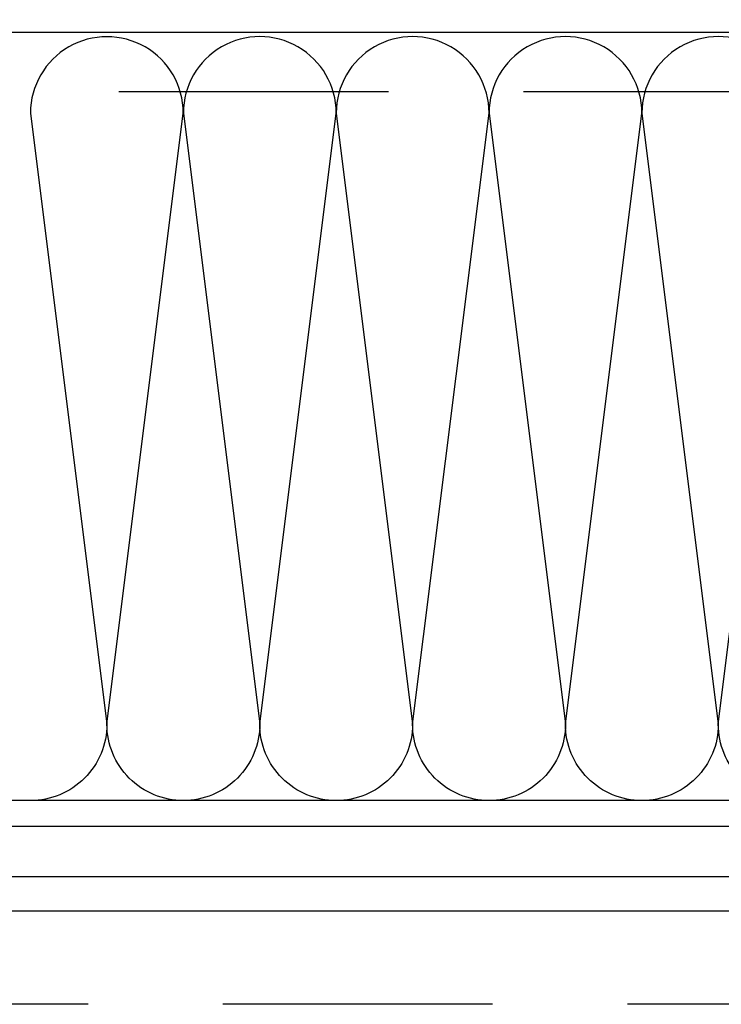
# Model space of a CAD drawing. Header units: millimetres. Extents: x 247761 to 294611, y 172579 to 236863.
# Tile 239 of 256: x 269136 to 269301, y 174620 to 174852. Entities that reach past the tile are written whole.
import ezdxf

# ---------------------------------------------------------------- set-up
doc = ezdxf.new("R2010")
doc.units = ezdxf.units.MM
doc.linetypes.add('ČÁRKOVANÁ', pattern=[19.05, 12.7, -6.35])
doc.layers.add('FASÁDA DETAILNÍ', color=4, linetype='Continuous')
doc.layers.add('NOVA', color=240, linetype='Continuous')

# ---------------------------------------------------------------- blocks, each defined once
blk = doc.blocks.new('*U500')
for points in [[(1, 0, 0.414243), (1.1, 0.1), (1, 0.9, -1.0001), (1.2, 0.9), (1.1, 0.1, 0.414228), (1.2, 0, 0.414228)], [(1.2, 0, 0.414243), (1.3, 0.1), (1.2, 0.9, -1.0001), (1.4, 0.9), (1.3, 0.1, 0.414228), (1.4, 0, 0.414228)], [(1.4, 0, 0.414243), (1.5, 0.1), (1.4, 0.9, -1.0001), (1.6, 0.9), (1.5, 0.1, 0.414228), (1.6, 0, 0.414228)], [(1.6, 0, 0.414243), (1.7, 0.1), (1.6, 0.9, -1.0001), (1.8, 0.9), (1.7, 0.1, 0.414228), (1.8, 0, 0.414228)], [(1.8, 0, 0.414243), (1.9, 0.1), (1.8001, 0.9, -1.0001), (2, 0.9), (1.9001, 0.1, 0.414228), (2, 0, 0.414228)]]:
    blk.add_lwpolyline(points, format="xyb")
blk = doc.blocks.new('A$C69D17D4D')
at = {"layer": 'FASÁDA DETAILNÍ'}
for p, q in [((-5129.5, 1297), (-5538.5, 1297)), ((-5129.5, 1297), (-5538.5, 1297)), ((-5538.5, 1291), (-5129.5, 1291)), ((-5538.5, 1291), (-5129.5, 1291)), ((-5129.5, 1279), (-5538.5, 1279)), ((-5129.5, 1279), (-5538.5, 1279)), ((-5538.5, 1271), (-5129.5, 1271)), ((-5538.5, 1271), (-5129.5, 1271))]:
    blk.add_line(p, q, dxfattribs=at)
at = {"layer": 'FASÁDA DETAILNÍ', "linetype": 'ČÁRKOVANÁ', "ltscale": 5}
blk.add_lwpolyline([(1651, 1249), (-24919, 1249), (-24919, 24919), (1651, 24919)], close=True, dxfattribs=at)
at = {"layer": 'FASÁDA DETAILNÍ', "color": 7, "linetype": 'ČÁRKOVANÁ', "ltscale": 5}
blk.add_lwpolyline([(1436, 1464), (-24704, 1464), (-24704, 24704), (1436, 24704)], close=True, dxfattribs=at)
at = {"layer": 'FASÁDA DETAILNÍ'}
blk.add_lwpolyline([(-5140.5, 1478), (-5527.5, 1478)], dxfattribs=at)
at = {"layer": 'FASÁDA DETAILNÍ', "xscale": -179.9999932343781, "yscale": 179.9999932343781, "zscale": 179.9999932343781}
blk.add_blockref('*U500', (-5146.33, 1297), dxfattribs=at)
blk.add_blockref('*U500', (-5146.33, 1297), dxfattribs=at)

msp = doc.modelspace()

# ---------------------------------------------------------------- block references
at = {"layer": 'NOVA', "ltscale": 300}
msp.add_blockref('A$C69D17D4D', (274644.517, 173371.259), dxfattribs=at)

doc.saveas('drawing.dxf')
